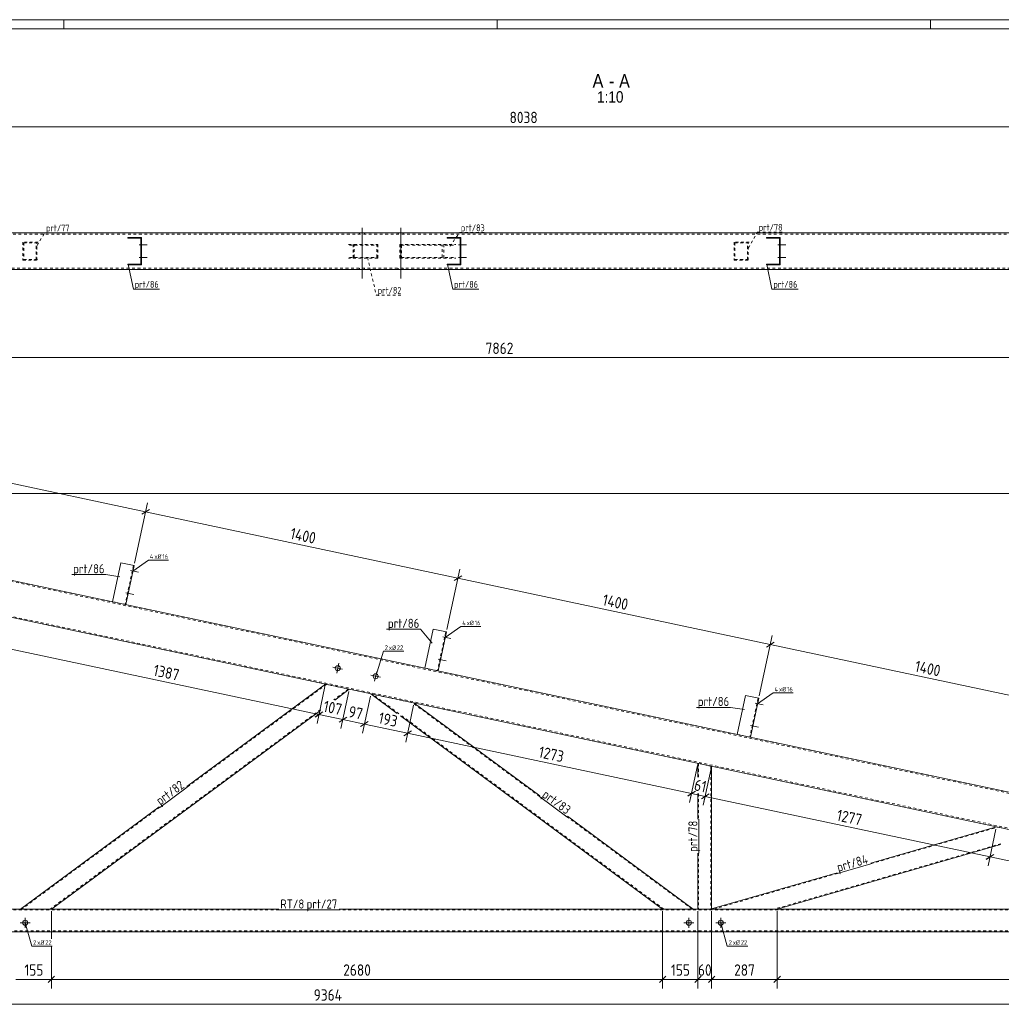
# Model space of a CAD drawing. Header units: millimetres. Extents: x 1 to 1188, y 1 to 840.
# Tile 6 of 7: x 409 to 839, y 408 to 840. Entities that reach past the tile are written whole.
import ezdxf

# ---------------------------------------------------------------- set-up
doc = ezdxf.new("R2010")
doc.units = ezdxf.units.MM
doc.header["$LTSCALE"] = 0.6
doc.linetypes.add('XKITLINE00', pattern=[0])
doc.linetypes.add('XKITLINE02', pattern=[4, 2, -2])
for name, color, linetype, lineweight in [('Bolt', 7, 'Continuous', 0), ('BoltMark', 3, 'Continuous', 0), ('DrawingSheet', 5, 'Continuous', 0), ('OtherObjectType', 1, 'Continuous', 0), ('Part', 2, 'Continuous', 0), ('PartMark', 3, 'Continuous', 0), ('Z-DIMENSIONS', 1, 'Continuous', 0)]:
    doc.layers.add(name, color=color, linetype=linetype, lineweight=lineweight)
doc.styles.add('ARIAL', font='ARIAL.TTF')
doc.styles.add('ISOCPEUR', font='ISOCPEUR.TTF')

msp = doc.modelspace()

# ---------------------------------------------------------------- linework, layer by layer
at = {"layer": 'Bolt', "color": 4, "linetype": 'XKITLINE00', "lineweight": 0}
for p, q in [((558.69, 748.71), (558.69, 726.46)), ((575.69, 748.71), (575.69, 726.46)), ((557.59, 746.45), (557.59, 745.95)), ((559.79, 746.45), (559.79, 745.95)), ((574.59, 746.45), (574.59, 745.95)), ((576.79, 746.45), (576.79, 745.95)), ((460.93, 741.2), (464.48, 741.2)), ((460.93, 741.2), (464.48, 741.2)), ((461.68, 742), (461.98, 742)), ((461.68, 742), (461.98, 742)), ((461.68, 740.4), (461.98, 740.4)), ((461.68, 740.4), (461.98, 740.4)), ((600.94, 741.2), (604.49, 741.2)), ((600.94, 741.2), (604.49, 741.2)), ((601.69, 742), (601.99, 742)), ((601.69, 742), (601.99, 742)), ((601.69, 740.4), (601.99, 740.4)), ((601.69, 740.4), (601.99, 740.4)), ((740.94, 741.2), (744.49, 741.2)), ((740.94, 741.2), (744.49, 741.2)), ((741.69, 742), (741.99, 742)), ((741.69, 742), (741.99, 742)), ((741.69, 740.4), (741.99, 740.4)), ((741.69, 740.4), (741.99, 740.4)), ((460.93, 735.7), (464.48, 735.7)), ((460.93, 735.7), (464.48, 735.7)), ((461.68, 736.5), (461.98, 736.5)), ((461.68, 736.5), (461.98, 736.5)), ((461.68, 734.9), (461.98, 734.9)), ((461.68, 734.9), (461.98, 734.9)), ((600.94, 735.7), (604.49, 735.7)), ((600.94, 735.7), (604.49, 735.7)), ((601.69, 736.5), (601.99, 736.5)), ((601.69, 736.5), (601.99, 736.5)), ((601.69, 734.9), (601.99, 734.9)), ((601.69, 734.9), (601.99, 734.9)), ((740.94, 735.7), (744.49, 735.7)), ((740.94, 735.7), (744.49, 735.7)), ((741.69, 736.5), (741.99, 736.5)), ((741.69, 736.5), (741.99, 736.5)), ((741.69, 734.9), (741.99, 734.9)), ((741.69, 734.9), (741.99, 734.9)), ((557.59, 730.95), (557.59, 730.45)), ((559.79, 730.95), (559.79, 730.45)), ((574.59, 730.95), (574.59, 730.45)), ((576.79, 730.95), (576.79, 730.45)), ((457.21, 598.34), (460.68, 597.6)), ((457.21, 598.34), (460.68, 597.6)), ((457.77, 597.4), (458.07, 597.33)), ((457.77, 597.4), (458.07, 597.33)), ((458.11, 598.96), (458.4, 598.9)), ((458.11, 598.96), (458.4, 598.9)), ((455.13, 588.55), (458.6, 587.82)), ((455.13, 588.55), (458.6, 587.82)), ((455.69, 587.62), (455.99, 587.55)), ((455.69, 587.62), (455.99, 587.55)), ((456.03, 589.18), (456.32, 589.12)), ((456.03, 589.18), (456.32, 589.12)), ((594.15, 569.23), (597.62, 568.49)), ((594.15, 569.23), (597.62, 568.49)), ((594.71, 568.29), (595.01, 568.23)), ((594.71, 568.29), (595.01, 568.23)), ((595.05, 569.86), (595.34, 569.79)), ((595.05, 569.86), (595.34, 569.79)), ((547.58, 553.35), (548.5, 557.66)), ((592.07, 559.45), (595.54, 558.71)), ((592.07, 559.45), (595.54, 558.71)), ((592.64, 558.51), (592.93, 558.45)), ((592.64, 558.51), (592.93, 558.45)), ((592.97, 560.07), (593.26, 560.01)), ((592.97, 560.07), (593.26, 560.01)), ((545.89, 555.96), (550.19, 555.05)), ((564.21, 549.82), (565.13, 554.12)), ((562.52, 552.43), (566.82, 551.51)), ((731.09, 540.12), (734.56, 539.38)), ((731.09, 540.12), (734.56, 539.38)), ((731.99, 540.75), (732.28, 540.69)), ((731.99, 540.75), (732.28, 540.69)), ((731.66, 539.18), (731.95, 539.12)), ((731.66, 539.18), (731.95, 539.12)), ((729.01, 530.34), (732.48, 529.6)), ((729.01, 530.34), (732.48, 529.6)), ((729.58, 529.4), (729.87, 529.34)), ((729.58, 529.4), (729.87, 529.34)), ((729.91, 530.97), (730.2, 530.9)), ((729.91, 530.97), (730.2, 530.9)), ((411, 441.67), (411, 446.07)), ((702, 441.67), (702, 446.07)), ((716, 441.67), (716, 446.07)), ((408.8, 443.87), (413.2, 443.87)), ((699.8, 443.87), (704.2, 443.87)), ((713.8, 443.87), (718.2, 443.87))]:
    msp.add_line(p, q, dxfattribs=at)
for centre in [(548.04, 555.51), (564.67, 551.97), (411, 443.87), (702, 443.87), (716, 443.87)]:
    msp.add_circle(centre, 1.1, dxfattribs=at)
at = {"layer": 'BoltMark', "color": 4, "linetype": 'XKITLINE00', "lineweight": 0}
for p, q in [((458.18, 598.13), (465.06, 602.89)), ((465.06, 602.89), (473.82, 602.89)), ((595.13, 569.02), (602.01, 573.78)), ((602.01, 573.78), (610.76, 573.78)), ((564.67, 551.97), (568.04, 562.93)), ((568.04, 562.93), (576.97, 562.93)), ((732.07, 539.91), (738.95, 544.68)), ((738.95, 544.68), (747.71, 544.68)), ((411, 443.87), (413.85, 433.58)), ((716, 443.87), (718.85, 433.58)), ((413.85, 433.58), (422.78, 433.58)), ((718.85, 433.58), (727.78, 433.58))]:
    msp.add_line(p, q, dxfattribs=at)
at = {"layer": 'DrawingSheet', "color": 2, "linetype": 'XKITLINE00', "lineweight": 0}
for p, q in [((1188, 840), (1, 840)), ((428, 836), (428, 840)), ((618, 836), (618, 840)), ((808, 836), (808, 840))]:
    msp.add_line(p, q, dxfattribs=at)
at = {"layer": 'DrawingSheet', "color": 3, "linetype": 'XKITLINE00', "lineweight": 0}
msp.add_line((1184, 836), (5, 836), dxfattribs=at)
at = {"layer": 'Part', "color": 2, "linetype": 'XKITLINE00', "lineweight": 0}
for p, q in [((227.49, 746.45), (1031.28, 746.45)), ((455.98, 744.15), (455.98, 744.45)), ((455.98, 744.45), (461.98, 744.45)), ((461.68, 744.15), (455.98, 744.15)), ((461.68, 732.75), (461.68, 744.15)), ((461.98, 744.45), (461.98, 732.45)), ((595.99, 744.15), (595.99, 744.45)), ((595.99, 744.45), (601.99, 744.45)), ((601.69, 744.15), (595.99, 744.15)), ((601.69, 732.75), (601.69, 744.15)), ((601.99, 744.45), (601.99, 732.45)), ((735.99, 744.15), (735.99, 744.45)), ((735.99, 744.45), (741.99, 744.45)), ((741.69, 744.15), (735.99, 744.15)), ((741.69, 732.75), (741.69, 744.15)), ((741.99, 744.45), (741.99, 732.45)), ((227.49, 730.45), (1031.28, 730.45)), ((455.98, 732.45), (455.98, 732.75)), ((455.98, 732.75), (461.68, 732.75)), ((461.98, 732.45), (455.98, 732.45)), ((595.99, 732.45), (595.99, 732.75)), ((595.99, 732.75), (601.69, 732.75)), ((601.99, 732.45), (595.99, 732.45)), ((735.99, 732.45), (735.99, 732.75)), ((735.99, 732.75), (741.69, 732.75)), ((741.99, 732.45), (735.99, 732.45)), ((973.04, 457.01), (222.42, 616.55)), ((976.37, 472.66), (368.06, 601.95)), ((452.88, 601.81), (449.25, 584.69)), ((458.75, 600.56), (452.88, 601.81)), ((455.12, 583.45), (458.75, 600.56)), ((589.83, 572.7), (586.19, 555.59)), ((595.69, 571.46), (589.83, 572.7)), ((592.06, 554.34), (595.69, 571.46)), ((542.64, 548.49), (481.84, 503.62)), ((553.1, 546.26), (546.69, 541.53)), ((574.16, 535.7), (562.58, 544.25)), ((636.7, 499.49), (581.5, 540.23)), ((726.77, 543.6), (723.13, 526.48)), ((732.64, 542.35), (726.77, 543.6)), ((729, 525.23), (732.64, 542.35)), ((540.45, 536.93), (422.48, 449.87)), ((690.46, 449.87), (575.62, 534.63)), ((705.97, 513.77), (705.97, 507.72)), ((711.97, 512.49), (711.97, 449.87)), ((705.97, 500.57), (705.97, 489.3)), ((469.81, 494.74), (409.01, 449.87)), ((703.93, 449.87), (648.73, 490.61)), ((836.85, 485.95), (781.71, 470.03)), ((838.68, 478.15), (740.71, 449.87)), ((705.97, 474.35), (705.97, 449.87)), ((767.01, 465.79), (711.97, 449.9)), ((522.26, 449.87), (75.5, 449.87)), ((995.47, 449.87), (548.72, 449.87)), ((995.47, 439.87), (75.5, 439.87))]:
    msp.add_line(p, q, dxfattribs=at)
at = {"layer": 'Part', "color": 7, "linetype": 'XKITLINE02', "lineweight": 0}
for p, q in [((1030.88, 745.95), (227.49, 745.95)), ((416.67, 742.45), (410.03, 742.45)), ((410.03, 742.45), (410.03, 734.45)), ((410.34, 742.15), (416.37, 742.15)), ((410.34, 742.15), (410.34, 734.75)), ((415.86, 734.75), (415.86, 742.15)), ((416.17, 734.45), (416.17, 742.45)), ((552.75, 741.45), (565.56, 741.45)), ((553.15, 741.15), (565.16, 741.15)), ((554.86, 735.45), (554.86, 741.45)), ((555.27, 735.75), (555.27, 741.15)), ((565.16, 735.75), (565.16, 741.15)), ((565.56, 735.45), (565.56, 741.45)), ((575.25, 741.45), (599.84, 741.45)), ((575.25, 741.45), (575.25, 735.45)), ((575.97, 741.15), (599.12, 741.15)), ((575.97, 741.15), (575.97, 735.75)), ((593.87, 735.75), (593.87, 741.15)), ((594.59, 735.45), (594.59, 741.45)), ((728.49, 742.45), (721.85, 742.45)), ((721.85, 742.45), (721.85, 734.45)), ((722.15, 742.15), (728.18, 742.15)), ((722.15, 742.15), (722.15, 734.75)), ((727.67, 734.75), (727.67, 742.15)), ((727.98, 734.45), (727.98, 742.45)), ((410.03, 734.45), (416.67, 734.45)), ((410.34, 734.75), (416.37, 734.75)), ((565.56, 735.45), (552.75, 735.45)), ((553.15, 735.75), (565.16, 735.75)), ((575.25, 735.45), (599.84, 735.45)), ((575.97, 735.75), (599.12, 735.75)), ((721.85, 734.45), (728.49, 734.45)), ((722.15, 734.75), (728.18, 734.75)), ((227.49, 730.95), (1030.88, 730.95)), ((1011.47, 464.68), (225.64, 631.71)), ((996.47, 452.54), (222.53, 617.04)), ((458.46, 600.63), (454.82, 583.51)), ((449.25, 584.69), (455.11, 583.45)), ((449.25, 584.69), (449.25, 584.69)), ((449.25, 584.69), (449.25, 584.69)), ((449.25, 584.69), (449.25, 584.69)), ((449.25, 584.69), (449.25, 584.69)), ((455.11, 583.45), (455.12, 583.45)), ((455.12, 583.45), (455.11, 583.45)), ((595.4, 571.52), (591.76, 554.4)), ((586.19, 555.59), (592.06, 554.34)), ((586.19, 555.59), (586.19, 555.59)), ((586.19, 555.59), (586.19, 555.59)), ((586.19, 555.59), (586.19, 555.59)), ((586.19, 555.59), (586.19, 555.59)), ((592.06, 554.34), (592.06, 554.34)), ((592.06, 554.34), (592.06, 554.34)), ((543.03, 548.4), (482.02, 503.38)), ((542.64, 548.49), (553.1, 546.26)), ((552.71, 546.35), (546.3, 541.62)), ((562.58, 544.25), (581.5, 540.23)), ((574.87, 535.55), (563.29, 544.1)), ((636.52, 499.25), (580.79, 540.38)), ((732.34, 542.41), (728.7, 525.29)), ((540.55, 537.37), (421.98, 449.87)), ((690.97, 449.87), (575.68, 534.95)), ((723.13, 526.48), (729, 525.23)), ((723.13, 526.48), (723.13, 526.48)), ((723.13, 526.48), (723.13, 526.48)), ((723.13, 526.48), (723.13, 526.48)), ((723.13, 526.48), (723.13, 526.48)), ((729, 525.23), (729, 525.23)), ((729, 525.23), (729, 525.23)), ((711.97, 512.49), (705.97, 513.77)), ((706.27, 513.71), (706.27, 507.66)), ((711.67, 512.56), (711.67, 449.87)), ((706.27, 500.5), (706.27, 489.3)), ((469.99, 494.5), (409.52, 449.87)), ((703.43, 449.87), (648.55, 490.37)), ((781.79, 469.74), (837.47, 485.82)), ((836.85, 485.95), (853.46, 482.42)), ((838.75, 478.49), (739.63, 449.87)), ((706.27, 474.35), (706.27, 449.87)), ((712.95, 449.87), (767.1, 465.5)), ((522.26, 449.47), (75.5, 449.47)), ((422.48, 449.87), (409.01, 449.87)), ((548.72, 449.47), (522.26, 449.47)), ((995.47, 449.47), (548.72, 449.47)), ((703.93, 449.87), (690.46, 449.87)), ((711.97, 449.87), (705.97, 449.87)), ((711.87, 449.87), (711.97, 449.9)), ((740.71, 449.87), (711.87, 449.87)), ((995.47, 440.27), (75.5, 440.27))]:
    msp.add_line(p, q, dxfattribs=at)
at = {"layer": 'PartMark', "color": 7, "linetype": 'XKITLINE02', "lineweight": 0}
for p, q in [((416.27, 740.9), (419.51, 746.51)), ((419.51, 746.51), (431.02, 746.51)), ((597.22, 740.58), (601.43, 746.59)), ((601.43, 746.59), (612.94, 746.59)), ((728.08, 739.84), (732.03, 746.81)), ((732.03, 746.81), (743.54, 746.81)), ((561.08, 735.72), (564.96, 719.13)), ((564.96, 719.13), (576.47, 719.13))]:
    msp.add_line(p, q, dxfattribs=at)
at = {"layer": 'PartMark', "color": 7, "linetype": 'XKITLINE00', "lineweight": 0}
for p, q in [((456.1, 732.63), (458.43, 721.83)), ((596.1, 732.63), (598.43, 721.83)), ((736.1, 732.63), (738.43, 721.83)), ((458.43, 721.83), (469.94, 721.83)), ((598.43, 721.83), (609.94, 721.83)), ((738.43, 721.83), (749.94, 721.83)), ((431.43, 596.55), (446.38, 596.55)), ((452.44, 595.65), (446.38, 596.55)), ((569.43, 572.6), (584.38, 572.6)), ((589.38, 566.54), (584.38, 572.6)), ((705.31, 538.33), (720.26, 538.33)), ((726.33, 537.43), (720.26, 538.33)), ((470.05, 494.42), (482.08, 503.3)), ((636.46, 499.17), (648.49, 490.29)), ((706.37, 474.35), (706.37, 489.3)), ((767.12, 465.41), (781.82, 469.65)), ((522.26, 449.47), (548.72, 449.47))]:
    msp.add_line(p, q, dxfattribs=at)
at = {"layer": 'Z-DIMENSIONS', "color": 7, "linetype": 'XKITLINE00', "lineweight": 0}
for p, q in [((227.49, 793.02), (1031.28, 793.02)), ((225.78, 691.75), (1011.97, 691.75)), ((326.82, 653.22), (463.76, 624.11)), ((226.75, 632.2), (1137.73, 632.2)), ((458.96, 601.54), (464.61, 628.12)), ((458.96, 601.54), (464.61, 628.12)), ((465.44, 625.2), (462.08, 623.02)), ((465.44, 625.2), (462.08, 623.02)), ((463.76, 624.11), (600.7, 595.01)), ((595.9, 572.43), (601.55, 599.02)), ((595.9, 572.43), (601.55, 599.02)), ((602.38, 596.09), (599.02, 593.92)), ((602.38, 596.09), (599.02, 593.92)), ((600.7, 595.01), (737.64, 565.9)), ((732.84, 543.33), (738.49, 569.91)), ((732.84, 543.33), (738.49, 569.91)), ((739.32, 566.99), (735.96, 564.81)), ((739.32, 566.99), (735.96, 564.81)), ((737.64, 565.9), (874.58, 536.79)), ((404.15, 564.02), (539.81, 535.18)), ((542.43, 547.51), (538.98, 531.27)), ((542.43, 547.51), (538.99, 531.31)), ((552.89, 545.29), (549.45, 529.09)), ((552.89, 545.29), (549.45, 529.09)), ((562.37, 543.27), (558.93, 527.08)), ((562.37, 543.27), (558.93, 527.07)), ((540.57, 535.68), (538.13, 534.09)), ((541.5, 536.31), (538.14, 534.13)), ((581.29, 539.25), (577.85, 523.06)), ((581.29, 539.25), (577.85, 523.06)), ((539.82, 535.22), (550.28, 533)), ((551.96, 534.09), (548.6, 531.91)), ((551.27, 533.64), (548.6, 531.91)), ((550.28, 533), (559.76, 530.99)), ((561.44, 532.08), (558.08, 529.9)), ((561.44, 532.08), (558.08, 529.9)), ((559.76, 530.99), (578.68, 526.97)), ((580.36, 528.06), (577, 525.88)), ((580.36, 528.06), (577, 525.88)), ((578.68, 526.97), (703.16, 500.52)), ((705.77, 512.79), (702.33, 496.64)), ((705.77, 512.79), (704.74, 507.99)), ((711.77, 511.52), (708.33, 495.36)), ((711.77, 511.52), (710.74, 506.71)), ((704.84, 501.64), (701.49, 499.46)), ((703.29, 501.14), (702.32, 496.6)), ((703.91, 501.01), (701.48, 499.43)), ((703.16, 500.55), (709.16, 499.28)), ((710.84, 500.37), (707.49, 498.19)), ((710.84, 500.37), (707.49, 498.19)), ((709.29, 499.86), (708.33, 495.37)), ((709.16, 499.28), (834.04, 472.74)), ((836.64, 484.97), (833.21, 468.82)), ((836.64, 484.97), (833.22, 468.86)), ((835.72, 473.82), (832.36, 471.65)), ((835.73, 473.86), (832.37, 471.68)), ((834.05, 472.77), (850.66, 469.24)), ((422.48, 448.87), (422.48, 436.78)), ((422.48, 448.87), (422.48, 436.78)), ((690.46, 448.87), (690.46, 415)), ((690.46, 448.87), (690.46, 415)), ((705.97, 448.87), (705.97, 415)), ((705.97, 448.87), (705.97, 426.6)), ((711.97, 448.87), (711.97, 426.6)), ((711.97, 448.87), (711.97, 415)), ((740.71, 448.87), (740.71, 415)), ((740.71, 448.87), (740.71, 415)), ((422.48, 433.58), (422.48, 415)), ((422.48, 433.58), (422.48, 415)), ((406.97, 419), (422.48, 419)), ((423.9, 420.41), (421.07, 417.58)), ((423.9, 420.41), (421.07, 417.58)), ((422.48, 419), (690.46, 419)), ((691.88, 420.41), (689.05, 417.58)), ((691.88, 420.41), (689.05, 417.58)), ((690.46, 419), (705.97, 419)), ((707.39, 420.41), (704.56, 417.58)), ((706.57, 419.6), (704.56, 417.58)), ((705.97, 419.6), (705.97, 415)), ((705.97, 419), (711.97, 419)), ((713.39, 420.41), (710.56, 417.58)), ((712.57, 419.6), (710.56, 417.58)), ((711.97, 419.6), (711.97, 415)), ((711.97, 419), (740.71, 419)), ((713.39, 420.41), (712.98, 420.01)), ((742.13, 420.41), (739.3, 417.58)), ((742.13, 420.41), (739.3, 417.58)), ((740.71, 419), (995.97, 419)), ((75.5, 408.07), (1011.94, 408.07))]:
    msp.add_line(p, q, dxfattribs=at)
at = {"layer": 'Z-DIMENSIONS', "color": 3}
for p in [(463.76, 624.11), (463.76, 624.11), (600.7, 595.01), (600.7, 595.01), (737.64, 565.9), (737.64, 565.9), (539.81, 535.18), (539.82, 535.22), (550.28, 533), (550.28, 533), (559.76, 530.99), (559.76, 530.99), (578.68, 526.97), (578.68, 526.97), (703.16, 500.55), (703.16, 500.52), (709.16, 499.28), (709.16, 499.28), (834.04, 472.74), (834.05, 472.77), (422.48, 419), (422.48, 419), (690.46, 419), (690.46, 419), (705.97, 419), (705.97, 419), (711.97, 419), (711.97, 419), (740.71, 419), (740.71, 419)]:
    msp.add_point(p, dxfattribs=at)

# ---------------------------------------------------------------- texts
at = {"layer": 'BoltMark', "color": 4, "style": 'ISOCPEUR', "width": 0.85}
for s, p in [('4', (465.66, 603.49)), ('xØ', (467.64, 603.49)), ('16', (471.16, 603.49)), ('4', (602.61, 574.38)), ('xØ', (604.58, 574.38)), ('16', (608.1, 574.38)), ('2', (568.64, 563.53)), ('xØ', (570.44, 563.53)), ('22', (573.96, 563.53)), ('4', (739.55, 545.28)), ('xØ', (741.52, 545.28)), ('16', (745.04, 545.28)), ('xØ', (416.25, 434.18)), ('xØ', (721.25, 434.18)), ('2', (414.45, 434.18)), ('22', (419.77, 434.18)), ('2', (719.45, 434.18)), ('22', (724.77, 434.18))]:
    msp.add_text(s, height=2, dxfattribs=at).set_placement(p)
at = {"layer": 'OtherObjectType', "color": 6, "style": 'ARIAL', "width": 0.85}
for s, height, p in [('A', 6, (659.77, 810.12)), ('-', 6, (666.91, 810.12)), ('A', 6, (671.38, 810.12)), ('1:10', 5, (661.75, 803.62))]:
    msp.add_text(s, height=height, dxfattribs=at).set_placement(p)
at = {"layer": 'PartMark', "color": 3, "style": 'ISOCPEUR', "width": 0.85}
for s, height, p in [('prt/77', 3, (420.11, 747.11)), ('prt/83', 3, (602.03, 747.19)), ('prt/78', 3, (732.63, 747.41)), ('prt/86', 3, (459.03, 722.43)), ('prt/86', 3, (599.03, 722.43)), ('prt/86', 3, (739.03, 722.43)), ('prt/82', 3, (565.56, 719.73)), ('prt/86', 4, (432.03, 597.15)), ('prt/86', 4, (570.03, 573.2)), ('prt/86', 4, (705.91, 538.93)), ('prt/27', 4, (534.37, 450.07))]:
    msp.add_text(s, height=height, dxfattribs=at).set_placement(p)
for s, rotation, p in [('prt/82', 36.4287, (470.17, 495.26)), ('prt/83', -36.4287, (637.3, 499.29)), ('prt/78', 90.0002, (705.77, 474.95)), ('prt/84', 16.1058, (767.53, 466.15))]:
    msp.add_text(s, height=4, rotation=rotation, dxfattribs=at).set_placement(p)
at = {"layer": 'PartMark', "color": 1, "style": 'ISOCPEUR', "width": 0.85}
msp.add_text('RT/8', height=4, dxfattribs=at).set_placement((522.86, 450.07))
at = {"layer": 'Z-DIMENSIONS', "color": 3, "style": 'ISOCPEUR', "width": 0.85}
for s, p in [('8038', (623.37, 794.62)), ('7862', (612.86, 693.35)), ('155', (410.65, 420.6)), ('2680', (550.46, 420.6)), ('155', (694.14, 420.6)), ('60', (705.97, 420.6)), ('287', (721.83, 420.6)), ('9364', (537.49, 409.67))]:
    msp.add_text(s, height=5, dxfattribs=at).set_placement(p)
for s, p in [('1400', (526.89, 612.33)), ('1400', (663.83, 583.22)), ('1400', (800.77, 554.12)), ('1387', (466.85, 552.33)), ('107', (541.39, 536.52)), ('97', (552.41, 534.18)), ('193', (565.56, 531.39)), ('1273', (635.79, 516.47)), ('61', (703.97, 502.01)), ('1277', (766.47, 488.73))]:
    msp.add_text(s, height=5, rotation=-11.9977, dxfattribs=at).set_placement(p)

doc.saveas('drawing.dxf')
